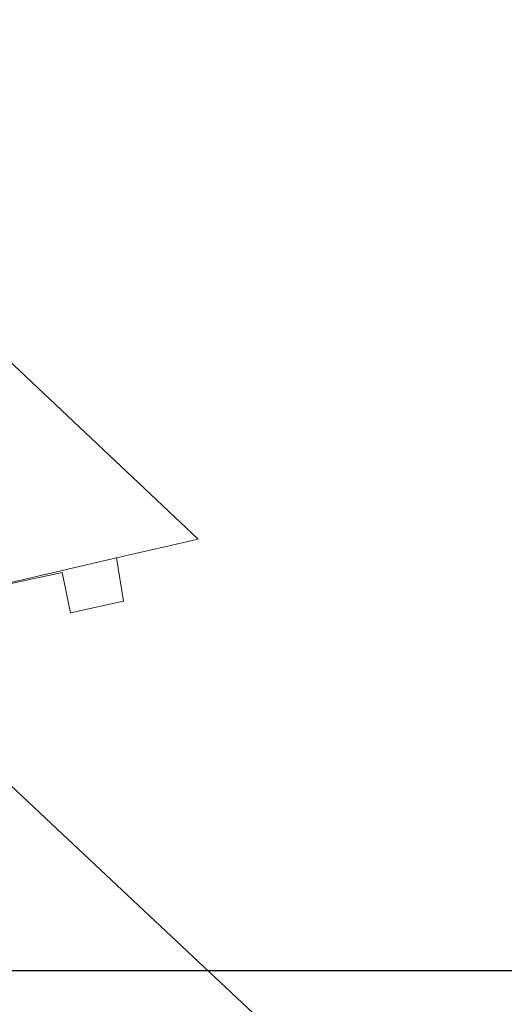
# Model space of a CAD drawing. Header units: millimetres. Extents: x 0 to 796729, y 0 to 9016813.
# Tile 13 of 17: x 769806 to 771263, y 8989559 to 8992517. Entities that reach past the tile are written whole.
import ezdxf

# ---------------------------------------------------------------- set-up
doc = ezdxf.new("R2010")
doc.units = ezdxf.units.MM
doc.layers.add('Leyenda', color=7, linetype='Continuous')
doc.layers.add('Predios del Estado', color=5, linetype='Continuous')
picture_1 = doc.add_image_def('image1.ecw', size_in_pixel=(287180, 487828))

msp = doc.modelspace()

# ---------------------------------------------------------------- linework, layer by layer
at = {"layer": 'Predios del Estado', "lineweight": 13}
msp.add_lwpolyline([(770096.9, 8990900.4), (770118.2, 8990770), (769958.9, 8990735.7), (769933.2, 8990856.4), (769770.8, 8990821.8), (769770.3, 8990824.3), (769709.5, 8990810.7), (769460.1, 8990547), (768927.9, 8991050.5), (768924.5, 8991091.8), (769538.2, 8991714.4), (770342.7, 8990957)], close=True, dxfattribs=at)
for points in [[(769538.2, 8991714.4), (770342.7, 8990957), (770096.9, 8990900.4), (769770.3, 8990824.3)], [(768376.1, 8989537.1), (768354.1, 8989921.2), (768352, 8989956.6), (768356.9, 8990221.1), (768574.4, 8990285.1), (768485.9, 8990561.1), (768491.7, 8990562.6), (768696.9, 8990614.1), (769525, 8990401.4), (769603.9, 8990381.1), (769901, 8990102.2), (771032.7, 8989039.4)]]:
    msp.add_lwpolyline(points, dxfattribs=at)

# ---------------------------------------------------------------- pictures from other files: only their frames are drawn
at = {"layer": 'Leyenda'}
image = msp.add_image(picture_1, insert=(768115, 8989659.6), size_in_units=(12167.6, 20668.9), dxfattribs=at)
image.dxf.flags = 7

doc.saveas('drawing.dxf')
